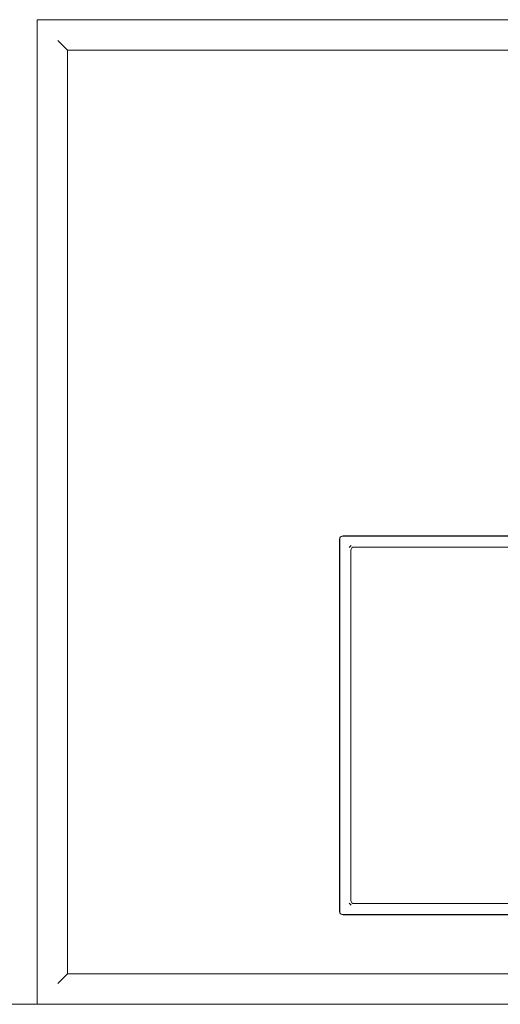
# Model space of a CAD drawing. Header units: millimetres. Extents: x -281 to 121694, y -16481 to 65128.
# Tile 65 of 256: x 14834 to 15274, y 24650 to 25550. Entities that reach past the tile are written whole.
import ezdxf

# ---------------------------------------------------------------- set-up
doc = ezdxf.new("R2010")
doc.units = ezdxf.units.MM
for name, color, linetype, lineweight in [('A--L$01A__Algemeen', 7, 'Continuous', 5), ('A--L74__VasteSanitaireVoorz', 1, 'Continuous', 5), ('A--L82__LosseGebruikersInvent', 1, 'Continuous', 5)]:
    doc.layers.add(name, color=color, linetype=linetype, lineweight=lineweight)

# ---------------------------------------------------------------- blocks, each defined once
blk = doc.blocks.new('NLRS_82_FU_UN_spoekbak_gen_kad - spoelbak dxbxh 900x900x957-V376-L_80_ 14')
at = {"layer": 'A--L$01A__Algemeen'}
for p, q in [((-450, 322.68), (-450, -577.32)), ((450, 322.68), (-450, 322.68)), ((-429.27, 301.94), (-423.73, 296.41)), ((422, 294.68), (-422, 294.68)), ((-422, 294.68), (-422, -549.32)), ((-422, 294.68), (-422, -549.32)), ((-422, 294.68), (0, 294.68)), ((-173.28, -492.32), (-173.28, -152.32)), ((-170, -149.05), (-8.69, -149.05)), ((170, -495.6), (-170, -495.6)), ((-429.27, -556.59), (-423.73, -551.06)), ((-422, -549.32), (422, -549.32)), ((0, -549.32), (-422, -549.32)), ((-450, -577.32), (450, -577.32))]:
    blk.add_line(p, q, dxfattribs=at)
for centre, start, end in [((-170, -152.32), 90, 180), ((-170, -492.32), 180, 270)]:
    blk.add_arc(centre, 3.28, start, end, dxfattribs=at)
for points in [[(-431.04, 303.71), (-430.81, 303.49), (-430.38, 303.06), (-429.77, 302.45), (-429.43, 302.1), (-429.27, 301.94)], [(-423.73, 296.41), (-423.58, 296.26), (-423.24, 295.91), (-422.64, 295.32), (-422.22, 294.89), (-422, 294.68)], [(-431.04, -558.36), (-430.82, -558.14), (-430.38, -557.71), (-429.77, -557.09), (-429.42, -556.75), (-429.27, -556.59)], [(-423.73, -551.06), (-423.58, -550.9), (-423.24, -550.57), (-422.64, -549.96), (-422.21, -549.54), (-422, -549.32)]]:
    blk.add_open_spline(points, degree=3, dxfattribs=at)
at = {"layer": 'A--L74__VasteSanitaireVoorz'}
for p, q in [((-173, -492.32), (-173, -152.32)), ((-170, -149.32), (-8.69, -149.32)), ((-9, -159.32), (-160, -159.32)), ((-163, -162.32), (-163, -482.32)), ((-160, -485.32), (160, -485.32)), ((170, -495.32), (-170, -495.32))]:
    blk.add_line(p, q, dxfattribs=at)
for centre, radius, start, end in [((-170, -152.32), 3, 150, 180), ((-170, -152.32), 3, 90, 120), ((-160, -162.32), 5, 120, 150), ((-160, -162.32), 3, 90, 180), ((-160, -482.32), 5, 210, 240), ((-160, -482.32), 3, 180, 270), ((-170, -492.32), 3, 180, 210), ((-170, -492.32), 3, 240, 270)]:
    blk.add_arc(centre, radius, start, end, dxfattribs=at)
blk = doc.blocks.new('NLRS_82_FU_UN_lab en spoel tafels_gen_kad - labtafel zonder onderkast dxbxh 900x1200x950-V404-L_80_ 14')
at = {"layer": 'A--L$01A__Algemeen'}
blk.add_line((-600, -637.32), (600, -637.32), dxfattribs=at)

msp = doc.modelspace()

# ---------------------------------------------------------------- block references
at = {"layer": 'A--L82__LosseGebruikersInvent'}
for name, p in [('NLRS_82_FU_UN_lab en spoel tafels_gen_kad - labtafel zonder onderkast dxbxh 900x1200x950-V404-L_80_ 14', (14249.99, 25287.22)), ('NLRS_82_FU_UN_spoekbak_gen_kad - spoelbak dxbxh 900x900x957-V376-L_80_ 14', (15299.99, 25227.22))]:
    msp.add_blockref(name, p, dxfattribs=at)

doc.saveas('drawing.dxf')
